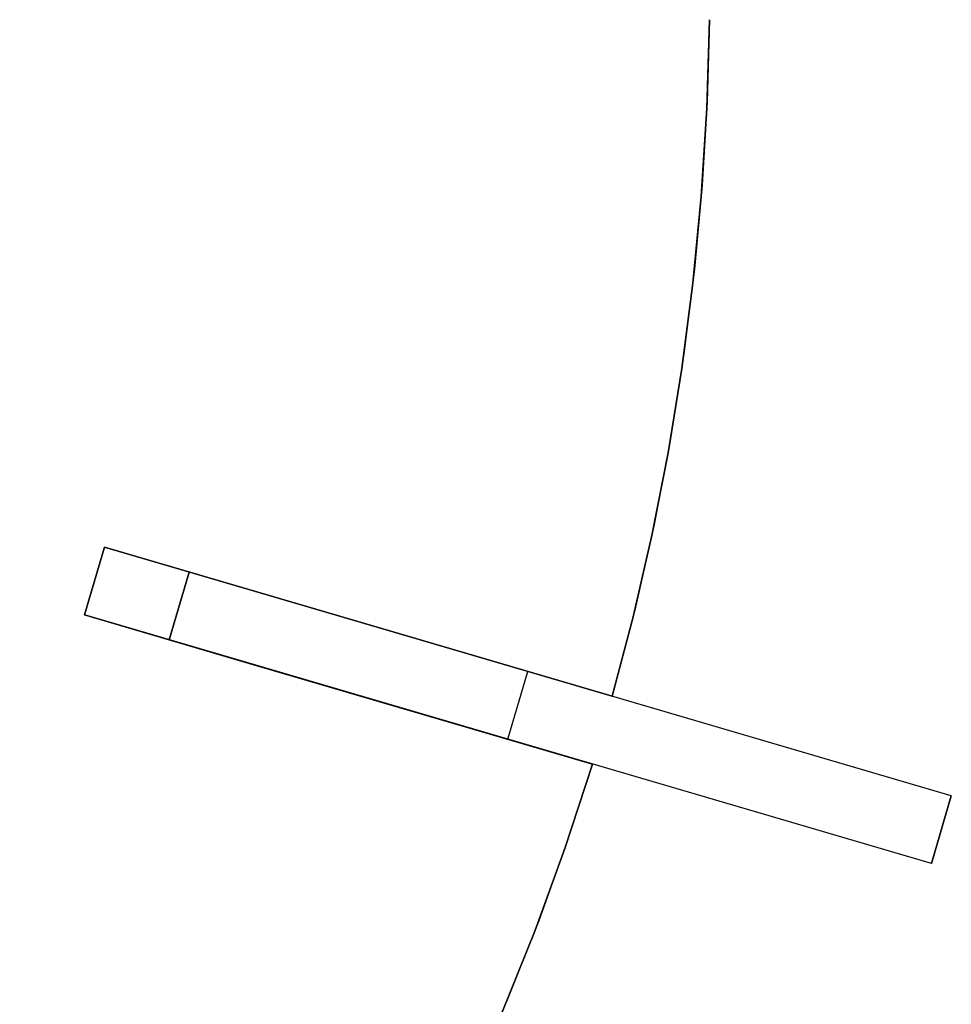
# Model space of a CAD drawing. Header units: millimetres. Extents: x 220 to 1240, y -2940 to -1929.
# Tile 43 of 59: x 1063 to 1221, y -2608 to -2441. Entities that reach past the tile are written whole.
import ezdxf

# ---------------------------------------------------------------- set-up
doc = ezdxf.new("R2010")
doc.units = ezdxf.units.MM

msp = doc.modelspace()

# ---------------------------------------------------------------- linework, layer by layer
for points in [[(1179.96, -2440.51), (1179.56, -2454.49), (1178.71, -2468.62), (1177.39, -2482.89), (1175.6, -2497.28), (1173.32, -2511.76), (1170.54, -2526.31), (1167.24, -2540.9), (1163.42, -2555.52)], [(1179.96, -2440.51), (1179.56, -2454.49), (1178.71, -2468.62), (1177.39, -2482.89), (1175.6, -2497.28), (1173.32, -2511.76), (1170.54, -2526.31), (1167.24, -2540.9), (1163.42, -2555.52)], [(1179.96, -2440.51), (1179.51, -2455.61), (1178.55, -2470.54), (1177.13, -2485.29), (1175.23, -2499.82), (1172.9, -2514.13), (1170.14, -2528.19), (1166.98, -2541.99), (1163.42, -2555.52)], [(1179.96, -2440.51), (1179.51, -2455.61), (1178.55, -2470.54), (1177.13, -2485.29), (1175.23, -2499.82), (1172.9, -2514.13), (1170.14, -2528.19), (1166.98, -2541.99), (1163.42, -2555.52)], [(1163.42, -2555.52), (1166.98, -2541.99), (1170.14, -2528.19), (1172.9, -2514.13), (1175.23, -2499.82), (1177.13, -2485.29), (1178.55, -2470.54), (1179.51, -2455.61), (1179.96, -2440.51)], [(1163.42, -2555.52), (1166.98, -2541.99), (1170.14, -2528.19), (1172.9, -2514.13), (1175.23, -2499.82), (1177.13, -2485.29), (1178.55, -2470.54), (1179.51, -2455.61), (1179.96, -2440.51)], [(1179.96, -2440.51), (1179.56, -2454.49), (1178.71, -2468.62), (1177.39, -2482.89), (1175.6, -2497.28), (1173.32, -2511.76), (1170.54, -2526.31), (1167.24, -2540.9), (1163.42, -2555.52)], [(1163.42, -2555.52), (1166.98, -2541.99), (1170.14, -2528.19), (1172.9, -2514.13), (1175.23, -2499.82), (1177.13, -2485.29), (1178.55, -2470.54), (1179.51, -2455.61), (1179.96, -2440.51)], [(1163.42, -2555.52), (1166.98, -2541.99), (1170.14, -2528.19), (1172.9, -2514.13), (1175.23, -2499.82), (1177.13, -2485.29), (1178.55, -2470.54), (1179.51, -2455.61), (1179.96, -2440.51)], [(1073.73, -2541.69), (1077.11, -2530.17)], [(1073.73, -2541.69), (1077.11, -2530.17)], [(1073.73, -2541.69), (1077.11, -2530.17)], [(1073.73, -2541.69), (1077.11, -2530.17)], [(1073.73, -2541.69), (1077.11, -2530.17)], [(1073.73, -2541.69), (1077.11, -2530.17)], [(1073.73, -2541.69), (1077.11, -2530.17)], [(1073.73, -2541.69), (1077.11, -2530.17)], [(1077.11, -2530.17), (1073.73, -2541.69)], [(1077.11, -2530.17), (1073.73, -2541.69)], [(1077.11, -2530.17), (1073.73, -2541.69)], [(1077.11, -2530.17), (1073.73, -2541.69)], [(1077.11, -2530.17), (1073.73, -2541.69)], [(1105.89, -2538.63), (1077.11, -2530.17)], [(1077.11, -2530.17), (1105.89, -2538.63)], [(1105.89, -2538.63), (1077.11, -2530.17)], [(1077.11, -2530.17), (1105.89, -2538.63)], [(1105.89, -2538.63), (1077.11, -2530.17)], [(1077.11, -2530.17), (1105.89, -2538.63)], [(1221.03, -2572.43), (1077.11, -2530.17)], [(1088.12, -2545.91), (1091.5, -2534.4)], [(1088.12, -2545.91), (1091.5, -2534.4)], [(1091.5, -2534.4), (1088.12, -2545.91)], [(1091.5, -2534.4), (1088.12, -2545.91)], [(1163.42, -2555.52), (1105.89, -2538.63)], [(1105.89, -2538.63), (1163.42, -2555.52)], [(1163.42, -2555.52), (1105.89, -2538.63)], [(1105.89, -2538.63), (1163.42, -2555.52)], [(1163.42, -2555.52), (1105.89, -2538.63)], [(1105.89, -2538.63), (1163.42, -2555.52)], [(1073.73, -2541.69), (1102.51, -2550.14)], [(1102.51, -2550.14), (1073.73, -2541.69)], [(1073.73, -2541.69), (1102.51, -2550.14)], [(1102.51, -2550.14), (1073.73, -2541.69)], [(1073.73, -2541.69), (1102.51, -2550.14)], [(1102.51, -2550.14), (1073.73, -2541.69)], [(1217.65, -2583.95), (1073.73, -2541.69)], [(1102.51, -2550.14), (1160.04, -2567.03)], [(1160.04, -2567.03), (1102.51, -2550.14)], [(1102.51, -2550.14), (1160.04, -2567.03)], [(1160.04, -2567.03), (1102.51, -2550.14)], [(1102.51, -2550.14), (1160.04, -2567.03)], [(1160.04, -2567.03), (1102.51, -2550.14)], [(1145.69, -2562.82), (1149.07, -2551.3)], [(1145.69, -2562.82), (1149.07, -2551.3)], [(1160.04, -2567.03), (1155.72, -2580.33), (1150.92, -2593.66), (1145.64, -2606.98), (1139.87, -2620.27), (1133.6, -2633.52), (1126.83, -2646.7), (1119.56, -2659.78), (1111.77, -2672.73)], [(1160.04, -2567.03), (1155.72, -2580.33), (1150.92, -2593.66), (1145.64, -2606.98), (1139.87, -2620.27), (1133.6, -2633.52), (1126.83, -2646.7), (1119.56, -2659.78), (1111.77, -2672.73)], [(1160.04, -2567.03), (1155.35, -2581.39), (1150.23, -2595.46), (1144.71, -2609.2), (1138.8, -2622.61), (1132.53, -2635.68), (1125.92, -2648.4), (1118.99, -2660.75), (1111.77, -2672.73)], [(1111.77, -2672.73), (1118.99, -2660.75), (1125.92, -2648.4), (1132.53, -2635.68), (1138.8, -2622.61), (1144.71, -2609.2), (1150.23, -2595.46), (1155.35, -2581.39), (1160.04, -2567.03)], [(1111.77, -2672.73), (1118.99, -2660.75), (1125.92, -2648.4), (1132.53, -2635.68), (1138.8, -2622.61), (1144.71, -2609.2), (1150.23, -2595.46), (1155.35, -2581.39), (1160.04, -2567.03)], [(1111.77, -2672.73), (1118.99, -2660.75), (1125.92, -2648.4), (1132.53, -2635.68), (1138.8, -2622.61), (1144.71, -2609.2), (1150.23, -2595.46), (1155.35, -2581.39), (1160.04, -2567.03)], [(1160.04, -2567.03), (1155.72, -2580.33), (1150.92, -2593.66), (1145.64, -2606.98), (1139.87, -2620.27), (1133.6, -2633.52), (1126.83, -2646.7), (1119.56, -2659.78), (1111.77, -2672.73)], [(1111.77, -2672.73), (1118.99, -2660.75), (1125.92, -2648.4), (1132.53, -2635.68), (1138.8, -2622.61), (1144.71, -2609.2), (1150.23, -2595.46), (1155.35, -2581.39), (1160.04, -2567.03)], [(1111.77, -2672.73), (1118.99, -2660.75), (1125.92, -2648.4), (1132.53, -2635.68), (1138.8, -2622.61), (1144.71, -2609.2), (1150.23, -2595.46), (1155.35, -2581.39), (1160.04, -2567.03)], [(1217.65, -2583.95), (1221.03, -2572.43)], [(1217.65, -2583.95), (1221.03, -2572.43)], [(1221.03, -2572.43), (1217.65, -2583.95)]]:
    msp.add_lwpolyline(points)
at = {"extrusion": (0.281733, 0.959493, 1.87969e-14)}
msp.add_lwpolyline([(-1746.31, -438), (-1746.28, -440.05), (-1746.17, -442.1), (-1746, -444.14), (-1745.75, -446.17), (-1745.44, -448.2), (-1745.06, -450.21), (-1744.6, -452.21), (-1744.09, -454.19), (-1743.5, -456.16), (-1742.85, -458.1), (-1742.13, -460.02), (-1741.34, -461.91), (-1740.49, -463.77), (-1739.58, -465.61), (-1738.61, -467.41), (-1737.58, -469.18), (-1736.48, -470.91), (-1735.33, -472.61), (-1734.12, -474.26), (-1732.85, -475.87), (-1731.53, -477.44), (-1730.16, -478.96), (-1728.74, -480.43), (-1727.26, -481.86), (-1725.74, -483.23), (-1724.18, -484.55), (-1722.56, -485.81), (-1720.91, -487.02), (-1719.22, -488.18), (-1717.49, -489.27), (-1715.72, -490.3), (-1713.91, -491.28), (-1712.08, -492.19), (-1710.21, -493.04), (-1708.32, -493.82), (-1706.4, -494.54), (-1704.46, -495.19), (-1702.5, -495.78), (-1700.52, -496.3), (-1698.52, -496.75), (-1696.5, -497.13), (-1694.48, -497.45), (-1692.45, -497.69), (-1690.4, -497.87), (-1688.36, -497.97), (-1686.31, -498)], dxfattribs=at)
at = {"extrusion": (0.281733, 0.959493, -9.49343e-15)}
msp.add_lwpolyline([(-1686.31, 221.99), (-1688.36, 221.96), (-1690.4, 221.86), (-1692.45, 221.68), (-1694.48, 221.44), (-1696.5, 221.12), (-1698.52, 220.74), (-1700.52, 220.29), (-1702.5, 219.77), (-1704.46, 219.18), (-1706.4, 218.53), (-1708.32, 217.81), (-1710.21, 217.03), (-1712.08, 216.18), (-1713.91, 215.27), (-1715.72, 214.29), (-1717.49, 213.26), (-1719.22, 212.17), (-1720.91, 211.01), (-1722.56, 209.8), (-1724.18, 208.54), (-1725.74, 207.22), (-1727.26, 205.85), (-1728.74, 204.42), (-1730.16, 202.95), (-1731.53, 201.43), (-1732.85, 199.86), (-1734.12, 198.25), (-1735.33, 196.6), (-1736.48, 194.9), (-1737.58, 193.17), (-1738.61, 191.4), (-1739.58, 189.6), (-1740.49, 187.76), (-1741.34, 185.9), (-1742.13, 184.01), (-1742.85, 182.09), (-1743.5, 180.15), (-1744.09, 178.18), (-1744.6, 176.2), (-1745.06, 174.2), (-1745.44, 172.19), (-1745.75, 170.16), (-1746, 168.13), (-1746.17, 166.09), (-1746.28, 164.04), (-1746.31, 161.99)], dxfattribs=at)
at = {"extrusion": (0.281733, 0.959493, 2.05608e-14)}
msp.add_lwpolyline([(-1686.31, -498), (-1688.36, -497.97), (-1690.4, -497.87), (-1692.45, -497.69), (-1694.48, -497.45), (-1696.5, -497.13), (-1698.52, -496.75), (-1700.52, -496.3), (-1702.5, -495.78), (-1704.46, -495.19), (-1706.4, -494.54), (-1708.32, -493.82), (-1710.21, -493.04), (-1712.08, -492.19), (-1713.91, -491.28), (-1715.72, -490.3), (-1717.49, -489.27), (-1719.22, -488.18), (-1720.91, -487.02), (-1722.56, -485.81), (-1724.18, -484.55), (-1725.74, -483.23), (-1727.26, -481.86), (-1728.74, -480.43), (-1730.16, -478.96), (-1731.53, -477.44), (-1732.85, -475.87), (-1734.12, -474.26), (-1735.33, -472.61), (-1736.48, -470.91), (-1737.58, -469.18), (-1738.61, -467.41), (-1739.58, -465.61), (-1740.49, -463.77), (-1741.34, -461.91), (-1742.13, -460.02), (-1742.85, -458.1), (-1743.5, -456.16), (-1744.09, -454.19), (-1744.6, -452.21), (-1745.06, -450.21), (-1745.44, -448.2), (-1745.75, -446.17), (-1746, -444.14), (-1746.17, -442.1), (-1746.28, -440.05), (-1746.31, -438)], dxfattribs=at)
at = {"extrusion": (0.281733, 0.959493, -6.44179e-15)}
msp.add_lwpolyline([(-1746.31, 161.99), (-1746.28, 164.04), (-1746.17, 166.09), (-1746, 168.13), (-1745.75, 170.16), (-1745.44, 172.19), (-1745.06, 174.2), (-1744.6, 176.2), (-1744.09, 178.18), (-1743.5, 180.15), (-1742.85, 182.09), (-1742.13, 184.01), (-1741.34, 185.9), (-1740.49, 187.76), (-1739.58, 189.6), (-1738.61, 191.4), (-1737.58, 193.17), (-1736.48, 194.9), (-1735.33, 196.6), (-1734.12, 198.25), (-1732.85, 199.86), (-1731.53, 201.43), (-1730.16, 202.95), (-1728.74, 204.42), (-1727.26, 205.85), (-1725.74, 207.22), (-1724.18, 208.54), (-1722.56, 209.8), (-1720.91, 211.01), (-1719.22, 212.17), (-1717.49, 213.26), (-1715.72, 214.29), (-1713.91, 215.27), (-1712.08, 216.18), (-1710.21, 217.03), (-1708.32, 217.81), (-1706.4, 218.53), (-1704.46, 219.18), (-1702.5, 219.77), (-1700.52, 220.29), (-1698.52, 220.74), (-1696.5, 221.12), (-1694.48, 221.44), (-1692.45, 221.68), (-1690.4, 221.86), (-1688.36, 221.96), (-1686.31, 221.99)], dxfattribs=at)
at = {"extrusion": (0.281733, 0.959493, 7.11387e-15)}
msp.add_lwpolyline([(-1686.31, -498), (-1688.36, -497.97), (-1690.4, -497.87), (-1692.45, -497.69), (-1694.48, -497.45), (-1696.5, -497.13), (-1698.52, -496.75), (-1700.52, -496.3), (-1702.5, -495.78), (-1704.46, -495.19), (-1706.4, -494.54), (-1708.32, -493.82), (-1710.21, -493.04), (-1712.08, -492.19), (-1713.91, -491.28), (-1715.72, -490.3), (-1717.49, -489.27), (-1719.22, -488.18), (-1720.91, -487.02), (-1722.56, -485.81), (-1724.18, -484.55), (-1725.74, -483.23), (-1727.26, -481.86), (-1728.74, -480.43), (-1730.16, -478.96), (-1731.53, -477.44), (-1732.85, -475.87), (-1734.12, -474.26), (-1735.33, -472.61), (-1736.48, -470.91), (-1737.58, -469.18), (-1738.61, -467.41), (-1739.58, -465.61), (-1740.49, -463.77), (-1741.34, -461.91), (-1742.13, -460.02), (-1742.85, -458.1), (-1743.5, -456.16), (-1744.09, -454.19), (-1744.6, -452.21), (-1745.06, -450.21), (-1745.44, -448.2), (-1745.75, -446.17), (-1746, -444.14), (-1746.17, -442.1), (-1746.28, -440.05), (-1746.31, -438)], dxfattribs=at)
at = {"extrusion": (0.281733, 0.959493, -1.54418e-14)}
msp.add_lwpolyline([(-1746.31, 161.99), (-1746.28, 164.04), (-1746.17, 166.09), (-1746, 168.13), (-1745.75, 170.16), (-1745.44, 172.19), (-1745.06, 174.2), (-1744.6, 176.2), (-1744.09, 178.18), (-1743.5, 180.15), (-1742.85, 182.09), (-1742.13, 184.01), (-1741.34, 185.9), (-1740.49, 187.76), (-1739.58, 189.6), (-1738.61, 191.4), (-1737.58, 193.17), (-1736.48, 194.9), (-1735.33, 196.6), (-1734.12, 198.25), (-1732.85, 199.86), (-1731.53, 201.43), (-1730.16, 202.95), (-1728.74, 204.42), (-1727.26, 205.85), (-1725.74, 207.22), (-1724.18, 208.54), (-1722.56, 209.8), (-1720.91, 211.01), (-1719.22, 212.17), (-1717.49, 213.26), (-1715.72, 214.29), (-1713.91, 215.27), (-1712.08, 216.18), (-1710.21, 217.03), (-1708.32, 217.81), (-1706.4, 218.53), (-1704.46, 219.18), (-1702.5, 219.77), (-1700.52, 220.29), (-1698.52, 220.74), (-1696.5, 221.12), (-1694.48, 221.44), (-1692.45, 221.68), (-1690.4, 221.86), (-1688.36, 221.96), (-1686.31, 221.99)], dxfattribs=at)
at = {"extrusion": (0.281733, 0.959493, 4.38949e-14)}
msp.add_lwpolyline([(-1761.31, 371.99), (-1761.29, 373.02), (-1761.24, 374.04), (-1761.15, 375.06), (-1761.03, 376.08), (-1760.87, 377.09), (-1760.68, 378.1), (-1760.46, 379.1), (-1760.2, 380.09), (-1759.9, 381.07), (-1759.58, 382.04), (-1759.22, 383), (-1758.83, 383.95), (-1758.4, 384.88), (-1757.95, 385.8), (-1757.46, 386.7), (-1756.94, 387.58), (-1756.4, 388.45), (-1755.82, 389.3), (-1755.21, 390.12), (-1754.58, 390.93), (-1753.92, 391.71), (-1753.24, 392.47), (-1752.52, 393.21), (-1751.79, 393.92), (-1751.03, 394.61), (-1750.24, 395.27), (-1749.44, 395.9), (-1748.61, 396.5), (-1747.76, 397.08), (-1746.9, 397.63), (-1746.01, 398.14), (-1745.11, 398.63), (-1744.19, 399.09), (-1743.26, 399.51), (-1742.32, 399.9), (-1741.36, 400.26), (-1740.39, 400.59), (-1739.4, 400.88), (-1738.41, 401.14), (-1737.41, 401.37), (-1736.41, 401.56), (-1735.39, 401.72), (-1734.38, 401.84), (-1733.36, 401.93), (-1732.33, 401.98), (-1731.31, 401.99)], dxfattribs=at)
at = {"extrusion": (0.281733, 0.959493, -2.27019e-14)}
msp.add_lwpolyline([(-1731.31, -678.01), (-1732.33, -677.99), (-1733.36, -677.94), (-1734.38, -677.85), (-1735.39, -677.73), (-1736.41, -677.57), (-1737.41, -677.38), (-1738.41, -677.15), (-1739.4, -676.89), (-1740.39, -676.6), (-1741.36, -676.27), (-1742.32, -675.91), (-1743.26, -675.52), (-1744.19, -675.1), (-1745.11, -674.64), (-1746.01, -674.15), (-1746.9, -673.64), (-1747.76, -673.09), (-1748.61, -672.51), (-1749.44, -671.91), (-1750.24, -671.28), (-1751.03, -670.62), (-1751.79, -669.93), (-1752.52, -669.22), (-1753.24, -668.48), (-1753.92, -667.72), (-1754.58, -666.94), (-1755.21, -666.13), (-1755.82, -665.31), (-1756.4, -664.46), (-1756.94, -663.59), (-1757.46, -662.71), (-1757.95, -661.81), (-1758.4, -660.89), (-1758.83, -659.96), (-1759.22, -659.01), (-1759.58, -658.05), (-1759.9, -657.08), (-1760.2, -656.1), (-1760.46, -655.11), (-1760.68, -654.11), (-1760.87, -653.1), (-1761.03, -652.09), (-1761.15, -651.07), (-1761.24, -650.05), (-1761.29, -649.03), (-1761.31, -648.01)], dxfattribs=at)
at = {"extrusion": (1, 0, 0)}
for points in [[(-2530.17, -408), (-2530.17, -438)], [(-2530.17, -12.01), (-2530.17, -396.01)], [(-2530.17, 120), (-2530.17, 0)], [(-2530.17, 161.99), (-2530.17, 132)], [(-2535.93, -408), (-2535.93, -438)], [(-2535.93, -12.01), (-2535.93, -396.01)], [(-2535.93, 120), (-2535.93, 0)], [(-2535.93, 161.99), (-2535.93, 132)], [(-2538.63, 332.31), (-2538.63, 132)], [(-2538.63, 120), (-2538.63, 0)], [(-2538.63, -12.01), (-2538.63, -396.01)], [(-2538.63, -408), (-2538.63, -608.32)], [(-2541.69, -438), (-2541.69, -408)], [(-2541.69, -396.01), (-2541.69, -12.01)], [(-2541.69, 0), (-2541.69, 120)], [(-2541.69, 132), (-2541.69, 161.99)], [(-2550.14, 332.31), (-2550.14, 132)], [(-2550.14, 120), (-2550.14, 0)], [(-2550.14, -12.01), (-2550.14, -396.01)], [(-2550.14, -408), (-2550.14, -608.32)], [(-2555.52, -12.01), (-2555.52, 0)], [(-2555.52, 120), (-2555.52, 132)], [(-2555.52, -408), (-2555.52, -396.01)], [(-2567.03, -12.01), (-2567.03, 0)], [(-2567.03, 120), (-2567.03, 132)], [(-2567.03, -408), (-2567.03, -396.01)]]:
    msp.add_lwpolyline(points, dxfattribs=at)
at = {"extrusion": (0.281733, 0.959493, 1.77703e-14)}
msp.add_lwpolyline([(-1761.31, 371.99), (-1761.29, 373.02), (-1761.24, 374.04), (-1761.15, 375.06), (-1761.03, 376.08), (-1760.87, 377.09), (-1760.68, 378.1), (-1760.46, 379.1), (-1760.2, 380.09), (-1759.9, 381.07), (-1759.58, 382.04), (-1759.22, 383), (-1758.83, 383.95), (-1758.4, 384.88), (-1757.95, 385.8), (-1757.46, 386.7), (-1756.94, 387.58), (-1756.4, 388.45), (-1755.82, 389.3), (-1755.21, 390.12), (-1754.58, 390.93), (-1753.92, 391.71), (-1753.24, 392.47), (-1752.52, 393.21), (-1751.79, 393.92), (-1751.03, 394.61), (-1750.24, 395.27), (-1749.44, 395.9), (-1748.61, 396.5), (-1747.76, 397.08), (-1746.9, 397.63), (-1746.01, 398.14), (-1745.11, 398.63), (-1744.19, 399.09), (-1743.26, 399.51), (-1742.32, 399.9), (-1741.36, 400.26), (-1740.39, 400.59), (-1739.4, 400.88), (-1738.41, 401.14), (-1737.41, 401.37), (-1736.41, 401.56), (-1735.39, 401.72), (-1734.38, 401.84), (-1733.36, 401.93), (-1732.33, 401.98), (-1731.31, 401.99)], dxfattribs=at)
at = {"extrusion": (0.281733, 0.959493, 2.62061e-16)}
msp.add_lwpolyline([(-1731.31, -678.01), (-1732.33, -677.99), (-1733.36, -677.94), (-1734.38, -677.85), (-1735.39, -677.73), (-1736.41, -677.57), (-1737.41, -677.38), (-1738.41, -677.15), (-1739.4, -676.89), (-1740.39, -676.6), (-1741.36, -676.27), (-1742.32, -675.91), (-1743.26, -675.52), (-1744.19, -675.1), (-1745.11, -674.64), (-1746.01, -674.15), (-1746.9, -673.64), (-1747.76, -673.09), (-1748.61, -672.51), (-1749.44, -671.91), (-1750.24, -671.28), (-1751.03, -670.62), (-1751.79, -669.93), (-1752.52, -669.22), (-1753.24, -668.48), (-1753.92, -667.72), (-1754.58, -666.94), (-1755.21, -666.13), (-1755.82, -665.31), (-1756.4, -664.46), (-1756.94, -663.59), (-1757.46, -662.71), (-1757.95, -661.81), (-1758.4, -660.89), (-1758.83, -659.96), (-1759.22, -659.01), (-1759.58, -658.05), (-1759.9, -657.08), (-1760.2, -656.1), (-1760.46, -655.11), (-1760.68, -654.11), (-1760.87, -653.1), (-1761.03, -652.09), (-1761.15, -651.07), (-1761.24, -650.05), (-1761.29, -649.03), (-1761.31, -648.01)], dxfattribs=at)
at = {"extrusion": (0.281733, 0.959493, -2.04769e-14)}
msp.add_lwpolyline([(-1821.31, 311.99), (-1819.26, 312.03), (-1817.22, 312.13), (-1815.17, 312.31), (-1813.14, 312.55), (-1811.12, 312.87), (-1809.1, 313.25), (-1807.1, 313.7), (-1805.12, 314.22), (-1803.16, 314.81), (-1801.22, 315.46), (-1799.3, 316.18), (-1797.41, 316.96), (-1795.54, 317.81), (-1793.71, 318.72), (-1791.9, 319.7), (-1790.13, 320.73), (-1788.4, 321.82), (-1786.71, 322.98), (-1785.06, 324.19), (-1783.44, 325.45), (-1781.88, 326.77), (-1780.36, 328.14), (-1778.88, 329.57), (-1777.46, 331.04), (-1776.09, 332.56), (-1774.77, 334.13), (-1773.5, 335.74), (-1772.29, 337.39), (-1771.14, 339.09), (-1770.04, 340.82), (-1769.01, 342.59), (-1768.04, 344.39), (-1767.13, 346.23), (-1766.28, 348.09), (-1765.49, 349.98), (-1764.77, 351.9), (-1764.12, 353.84), (-1763.53, 355.81), (-1763.02, 357.79), (-1762.56, 359.79), (-1762.18, 361.8), (-1761.87, 363.83), (-1761.62, 365.86), (-1761.45, 367.9), (-1761.34, 369.95), (-1761.31, 371.99)], dxfattribs=at)
at = {"extrusion": (0.281733, 0.959493, -2.88324e-15)}
msp.add_lwpolyline([(-1761.31, -648.01), (-1761.34, -645.96), (-1761.45, -643.91), (-1761.62, -641.87), (-1761.87, -639.84), (-1762.18, -637.81), (-1762.56, -635.8), (-1763.02, -633.8), (-1763.53, -631.82), (-1764.12, -629.85), (-1764.77, -627.91), (-1765.49, -625.99), (-1766.28, -624.1), (-1767.13, -622.24), (-1768.04, -620.4), (-1769.01, -618.6), (-1770.04, -616.83), (-1771.14, -615.1), (-1772.29, -613.4), (-1773.5, -611.75), (-1774.77, -610.14), (-1776.09, -608.57), (-1777.46, -607.05), (-1778.88, -605.58), (-1780.36, -604.15), (-1781.88, -602.78), (-1783.44, -601.46), (-1785.06, -600.2), (-1786.71, -598.99), (-1788.4, -597.83), (-1790.13, -596.74), (-1791.9, -595.71), (-1793.71, -594.73), (-1795.54, -593.82), (-1797.41, -592.97), (-1799.3, -592.19), (-1801.22, -591.47), (-1803.16, -590.82), (-1805.12, -590.23), (-1807.1, -589.71), (-1809.1, -589.26), (-1811.12, -588.88), (-1813.14, -588.56), (-1815.17, -588.32), (-1817.22, -588.14), (-1819.26, -588.04), (-1821.31, -588.01)], dxfattribs=at)
at = {"extrusion": (0.281733, 0.959493, -2.48346e-14)}
msp.add_lwpolyline([(-1731.31, 401.99), (-1732.33, 401.98), (-1733.36, 401.93), (-1734.38, 401.84), (-1735.39, 401.72), (-1736.41, 401.56), (-1737.41, 401.37), (-1738.41, 401.14), (-1739.4, 400.88), (-1740.39, 400.59), (-1741.36, 400.26), (-1742.32, 399.9), (-1743.26, 399.51), (-1744.19, 399.09), (-1745.11, 398.63), (-1746.01, 398.14), (-1746.9, 397.63), (-1747.76, 397.08), (-1748.61, 396.5), (-1749.44, 395.9), (-1750.24, 395.27), (-1751.03, 394.61), (-1751.79, 393.92), (-1752.52, 393.21), (-1753.24, 392.47), (-1753.92, 391.71), (-1754.58, 390.93), (-1755.21, 390.12), (-1755.82, 389.3), (-1756.4, 388.45), (-1756.94, 387.58), (-1757.46, 386.7), (-1757.95, 385.8), (-1758.4, 384.88), (-1758.83, 383.95), (-1759.22, 383), (-1759.58, 382.04), (-1759.9, 381.07), (-1760.2, 380.09), (-1760.46, 379.1), (-1760.68, 378.1), (-1760.87, 377.09), (-1761.03, 376.08), (-1761.15, 375.06), (-1761.24, 374.04), (-1761.29, 373.02), (-1761.31, 371.99)], dxfattribs=at)
at = {"extrusion": (0.281733, 0.959493, -3.98043e-15)}
msp.add_lwpolyline([(-1761.31, -648.01), (-1761.29, -649.03), (-1761.24, -650.05), (-1761.15, -651.07), (-1761.03, -652.09), (-1760.87, -653.1), (-1760.68, -654.11), (-1760.46, -655.11), (-1760.2, -656.1), (-1759.9, -657.08), (-1759.58, -658.05), (-1759.22, -659.01), (-1758.83, -659.96), (-1758.4, -660.89), (-1757.95, -661.81), (-1757.46, -662.71), (-1756.94, -663.59), (-1756.4, -664.46), (-1755.82, -665.31), (-1755.21, -666.13), (-1754.58, -666.94), (-1753.92, -667.72), (-1753.24, -668.48), (-1752.52, -669.22), (-1751.79, -669.93), (-1751.03, -670.62), (-1750.24, -671.28), (-1749.44, -671.91), (-1748.61, -672.51), (-1747.76, -673.09), (-1746.9, -673.64), (-1746.01, -674.15), (-1745.11, -674.64), (-1744.19, -675.1), (-1743.26, -675.52), (-1742.32, -675.91), (-1741.36, -676.27), (-1740.39, -676.6), (-1739.4, -676.89), (-1738.41, -677.15), (-1737.41, -677.38), (-1736.41, -677.57), (-1735.39, -677.73), (-1734.38, -677.85), (-1733.36, -677.94), (-1732.33, -677.99), (-1731.31, -678.01)], dxfattribs=at)
at = {"extrusion": (0.281733, 0.959493, 5.94642e-15)}
msp.add_lwpolyline([(-1761.31, 371.99), (-1761.34, 369.95), (-1761.45, 367.9), (-1761.62, 365.86), (-1761.87, 363.83), (-1762.18, 361.8), (-1762.56, 359.79), (-1763.02, 357.79), (-1763.53, 355.81), (-1764.12, 353.84), (-1764.77, 351.9), (-1765.49, 349.98), (-1766.28, 348.09), (-1767.13, 346.23), (-1768.04, 344.39), (-1769.01, 342.59), (-1770.04, 340.82), (-1771.14, 339.09), (-1772.29, 337.39), (-1773.5, 335.74), (-1774.77, 334.13), (-1776.09, 332.56), (-1777.46, 331.04), (-1778.88, 329.57), (-1780.36, 328.14), (-1781.88, 326.77), (-1783.44, 325.45), (-1785.06, 324.19), (-1786.71, 322.98), (-1788.4, 321.82), (-1790.13, 320.73), (-1791.9, 319.7), (-1793.71, 318.72), (-1795.54, 317.81), (-1797.41, 316.96), (-1799.3, 316.18), (-1801.22, 315.46), (-1803.16, 314.81), (-1805.12, 314.22), (-1807.1, 313.7), (-1809.1, 313.25), (-1811.12, 312.87), (-1813.14, 312.55), (-1815.17, 312.31), (-1817.22, 312.13), (-1819.26, 312.03), (-1821.31, 311.99)], dxfattribs=at)
at = {"extrusion": (0.281733, 0.959493, -8.99274e-15)}
msp.add_lwpolyline([(-1821.31, -588.01), (-1819.26, -588.04), (-1817.22, -588.14), (-1815.17, -588.32), (-1813.14, -588.56), (-1811.12, -588.88), (-1809.1, -589.26), (-1807.1, -589.71), (-1805.12, -590.23), (-1803.16, -590.82), (-1801.22, -591.47), (-1799.3, -592.19), (-1797.41, -592.97), (-1795.54, -593.82), (-1793.71, -594.73), (-1791.9, -595.71), (-1790.13, -596.74), (-1788.4, -597.83), (-1786.71, -598.99), (-1785.06, -600.2), (-1783.44, -601.46), (-1781.88, -602.78), (-1780.36, -604.15), (-1778.88, -605.58), (-1777.46, -607.05), (-1776.09, -608.57), (-1774.77, -610.14), (-1773.5, -611.75), (-1772.29, -613.4), (-1771.14, -615.1), (-1770.04, -616.83), (-1769.01, -618.6), (-1768.04, -620.4), (-1767.13, -622.24), (-1766.28, -624.1), (-1765.49, -625.99), (-1764.77, -627.91), (-1764.12, -629.85), (-1763.53, -631.82), (-1763.02, -633.8), (-1762.56, -635.8), (-1762.18, -637.81), (-1761.87, -639.84), (-1761.62, -641.87), (-1761.45, -643.91), (-1761.34, -645.96), (-1761.31, -648.01)], dxfattribs=at)
at = {"extrusion": (0.281733, 0.959493, -1.07174e-14)}
msp.add_lwpolyline([(-1761.31, 371.99), (-1761.34, 369.95), (-1761.45, 367.9), (-1761.62, 365.86), (-1761.87, 363.83), (-1762.18, 361.8), (-1762.56, 359.79), (-1763.02, 357.79), (-1763.53, 355.81), (-1764.12, 353.84), (-1764.77, 351.9), (-1765.49, 349.98), (-1766.28, 348.09), (-1767.13, 346.23), (-1768.04, 344.39), (-1769.01, 342.59), (-1770.04, 340.82), (-1771.14, 339.09), (-1772.29, 337.39), (-1773.5, 335.74), (-1774.77, 334.13), (-1776.09, 332.56), (-1777.46, 331.04), (-1778.88, 329.57), (-1780.36, 328.14), (-1781.88, 326.77), (-1783.44, 325.45), (-1785.06, 324.19), (-1786.71, 322.98), (-1788.4, 321.82), (-1790.13, 320.73), (-1791.9, 319.7), (-1793.71, 318.72), (-1795.54, 317.81), (-1797.41, 316.96), (-1799.3, 316.18), (-1801.22, 315.46), (-1803.16, 314.81), (-1805.12, 314.22), (-1807.1, 313.7), (-1809.1, 313.25), (-1811.12, 312.87), (-1813.14, 312.55), (-1815.17, 312.31), (-1817.22, 312.13), (-1819.26, 312.03), (-1821.31, 311.99)], dxfattribs=at)
at = {"extrusion": (0.281733, 0.959493, 6.29997e-15)}
msp.add_lwpolyline([(-1821.31, -588.01), (-1819.26, -588.04), (-1817.22, -588.14), (-1815.17, -588.32), (-1813.14, -588.56), (-1811.12, -588.88), (-1809.1, -589.26), (-1807.1, -589.71), (-1805.12, -590.23), (-1803.16, -590.82), (-1801.22, -591.47), (-1799.3, -592.19), (-1797.41, -592.97), (-1795.54, -593.82), (-1793.71, -594.73), (-1791.9, -595.71), (-1790.13, -596.74), (-1788.4, -597.83), (-1786.71, -598.99), (-1785.06, -600.2), (-1783.44, -601.46), (-1781.88, -602.78), (-1780.36, -604.15), (-1778.88, -605.58), (-1777.46, -607.05), (-1776.09, -608.57), (-1774.77, -610.14), (-1773.5, -611.75), (-1772.29, -613.4), (-1771.14, -615.1), (-1770.04, -616.83), (-1769.01, -618.6), (-1768.04, -620.4), (-1767.13, -622.24), (-1766.28, -624.1), (-1765.49, -625.99), (-1764.77, -627.91), (-1764.12, -629.85), (-1763.53, -631.82), (-1763.02, -633.8), (-1762.56, -635.8), (-1762.18, -637.81), (-1761.87, -639.84), (-1761.62, -641.87), (-1761.45, -643.91), (-1761.34, -645.96), (-1761.31, -648.01)], dxfattribs=at)
at = {"extrusion": (0.281733, 0.959493, -1.34906e-14)}
msp.add_lwpolyline([(-1896.31, 236.99), (-1896.27, 239.56), (-1896.14, 242.11), (-1895.92, 244.66), (-1895.61, 247.21), (-1895.22, 249.74), (-1894.74, 252.25), (-1894.18, 254.75), (-1893.53, 257.23), (-1892.8, 259.68), (-1891.98, 262.11), (-1891.08, 264.51), (-1890.1, 266.88), (-1889.04, 269.21), (-1887.9, 271.5), (-1886.68, 273.75), (-1885.39, 275.96), (-1884.02, 278.13), (-1882.58, 280.25), (-1881.07, 282.31), (-1879.49, 284.33), (-1877.84, 286.29), (-1876.12, 288.19), (-1874.34, 290.03), (-1872.5, 291.81), (-1870.6, 293.52), (-1868.64, 295.17), (-1866.63, 296.76), (-1864.56, 298.27), (-1862.44, 299.71), (-1860.28, 301.08), (-1858.07, 302.37), (-1855.81, 303.59), (-1853.52, 304.73), (-1851.19, 305.79), (-1848.82, 306.77), (-1846.43, 307.66), (-1844, 308.48), (-1841.54, 309.21), (-1839.07, 309.86), (-1836.57, 310.43), (-1834.05, 310.9), (-1831.52, 311.3), (-1828.98, 311.6), (-1826.43, 311.82), (-1823.87, 311.95), (-1821.31, 311.99)], dxfattribs=at)
at = {"extrusion": (0.281733, 0.959493, 1.04419e-14)}
msp.add_lwpolyline([(-1821.31, -588.01), (-1823.87, -587.96), (-1826.43, -587.83), (-1828.98, -587.61), (-1831.52, -587.31), (-1834.05, -586.91), (-1836.57, -586.44), (-1839.07, -585.87), (-1841.54, -585.22), (-1844, -584.49), (-1846.43, -583.67), (-1848.82, -582.78), (-1851.19, -581.8), (-1853.52, -580.74), (-1855.81, -579.6), (-1858.07, -578.38), (-1860.28, -577.09), (-1862.44, -575.72), (-1864.56, -574.28), (-1866.63, -572.77), (-1868.64, -571.18), (-1870.6, -569.53), (-1872.5, -567.82), (-1874.34, -566.04), (-1876.12, -564.2), (-1877.84, -562.3), (-1879.49, -560.34), (-1881.07, -558.32), (-1882.58, -556.26), (-1884.02, -554.14), (-1885.39, -551.97), (-1886.68, -549.76), (-1887.9, -547.51), (-1889.04, -545.22), (-1890.1, -542.89), (-1891.08, -540.52), (-1891.98, -538.12), (-1892.8, -535.69), (-1893.53, -533.24), (-1894.18, -530.76), (-1894.74, -528.26), (-1895.22, -525.75), (-1895.61, -523.22), (-1895.92, -520.67), (-1896.14, -518.12), (-1896.27, -515.57), (-1896.31, -513.01)], dxfattribs=at)
at = {"extrusion": (0.281733, 0.959493, -1.41505e-15)}
msp.add_lwpolyline([(-1896.31, 236.99), (-1896.27, 239.56), (-1896.14, 242.11), (-1895.92, 244.66), (-1895.61, 247.21), (-1895.22, 249.74), (-1894.74, 252.25), (-1894.18, 254.75), (-1893.53, 257.23), (-1892.8, 259.68), (-1891.98, 262.11), (-1891.08, 264.51), (-1890.1, 266.88), (-1889.04, 269.21), (-1887.9, 271.5), (-1886.68, 273.75), (-1885.39, 275.96), (-1884.02, 278.13), (-1882.58, 280.25), (-1881.07, 282.31), (-1879.49, 284.33), (-1877.84, 286.29), (-1876.12, 288.19), (-1874.34, 290.03), (-1872.5, 291.81), (-1870.6, 293.52), (-1868.64, 295.17), (-1866.63, 296.76), (-1864.56, 298.27), (-1862.44, 299.71), (-1860.28, 301.08), (-1858.07, 302.37), (-1855.81, 303.59), (-1853.52, 304.73), (-1851.19, 305.79), (-1848.82, 306.77), (-1846.43, 307.66), (-1844, 308.48), (-1841.54, 309.21), (-1839.07, 309.86), (-1836.57, 310.43), (-1834.05, 310.9), (-1831.52, 311.3), (-1828.98, 311.6), (-1826.43, 311.82), (-1823.87, 311.95), (-1821.31, 311.99)], dxfattribs=at)
at = {"extrusion": (0.281733, 0.959493, -1.0679e-14)}
msp.add_lwpolyline([(-1821.31, -588.01), (-1823.87, -587.96), (-1826.43, -587.83), (-1828.98, -587.61), (-1831.52, -587.31), (-1834.05, -586.91), (-1836.57, -586.44), (-1839.07, -585.87), (-1841.54, -585.22), (-1844, -584.49), (-1846.43, -583.67), (-1848.82, -582.78), (-1851.19, -581.8), (-1853.52, -580.74), (-1855.81, -579.6), (-1858.07, -578.38), (-1860.28, -577.09), (-1862.44, -575.72), (-1864.56, -574.28), (-1866.63, -572.77), (-1868.64, -571.18), (-1870.6, -569.53), (-1872.5, -567.82), (-1874.34, -566.04), (-1876.12, -564.2), (-1877.84, -562.3), (-1879.49, -560.34), (-1881.07, -558.32), (-1882.58, -556.26), (-1884.02, -554.14), (-1885.39, -551.97), (-1886.68, -549.76), (-1887.9, -547.51), (-1889.04, -545.22), (-1890.1, -542.89), (-1891.08, -540.52), (-1891.98, -538.12), (-1892.8, -535.69), (-1893.53, -533.24), (-1894.18, -530.76), (-1894.74, -528.26), (-1895.22, -525.75), (-1895.61, -523.22), (-1895.92, -520.67), (-1896.14, -518.12), (-1896.27, -515.57), (-1896.31, -513.01)], dxfattribs=at)
at = {"extrusion": (0.281733, 0.959493, -9.39383e-15)}
msp.add_lwpolyline([(-1821.31, 311.99), (-1823.87, 311.95), (-1826.43, 311.82), (-1828.98, 311.6), (-1831.52, 311.3), (-1834.05, 310.9), (-1836.57, 310.43), (-1839.07, 309.86), (-1841.54, 309.21), (-1844, 308.48), (-1846.43, 307.66), (-1848.82, 306.77), (-1851.19, 305.79), (-1853.52, 304.73), (-1855.81, 303.59), (-1858.07, 302.37), (-1860.28, 301.08), (-1862.44, 299.71), (-1864.56, 298.27), (-1866.63, 296.76), (-1868.64, 295.17), (-1870.6, 293.52), (-1872.5, 291.81), (-1874.34, 290.03), (-1876.12, 288.19), (-1877.84, 286.29), (-1879.49, 284.33), (-1881.07, 282.31), (-1882.58, 280.25), (-1884.02, 278.13), (-1885.39, 275.96), (-1886.68, 273.75), (-1887.9, 271.5), (-1889.04, 269.21), (-1890.1, 266.88), (-1891.08, 264.51), (-1891.98, 262.11), (-1892.8, 259.68), (-1893.53, 257.23), (-1894.18, 254.75), (-1894.74, 252.25), (-1895.22, 249.74), (-1895.61, 247.21), (-1895.92, 244.66), (-1896.14, 242.11), (-1896.27, 239.56), (-1896.31, 236.99)], dxfattribs=at)
at = {"extrusion": (0.281733, 0.959493, 6.97418e-15)}
msp.add_lwpolyline([(-1896.31, -513.01), (-1896.27, -515.57), (-1896.14, -518.12), (-1895.92, -520.67), (-1895.61, -523.22), (-1895.22, -525.75), (-1894.74, -528.26), (-1894.18, -530.76), (-1893.53, -533.24), (-1892.8, -535.69), (-1891.98, -538.12), (-1891.08, -540.52), (-1890.1, -542.89), (-1889.04, -545.22), (-1887.9, -547.51), (-1886.68, -549.76), (-1885.39, -551.97), (-1884.02, -554.14), (-1882.58, -556.26), (-1881.07, -558.32), (-1879.49, -560.34), (-1877.84, -562.3), (-1876.12, -564.2), (-1874.34, -566.04), (-1872.5, -567.82), (-1870.6, -569.53), (-1868.64, -571.18), (-1866.63, -572.77), (-1864.56, -574.28), (-1862.44, -575.72), (-1860.28, -577.09), (-1858.07, -578.38), (-1855.81, -579.6), (-1853.52, -580.74), (-1851.19, -581.8), (-1848.82, -582.78), (-1846.43, -583.67), (-1844, -584.49), (-1841.54, -585.22), (-1839.07, -585.87), (-1836.57, -586.44), (-1834.05, -586.91), (-1831.52, -587.31), (-1828.98, -587.61), (-1826.43, -587.83), (-1823.87, -587.96), (-1821.31, -588.01)], dxfattribs=at)
at = {"extrusion": (0, 1, 0)}
for points in [[(-1221.03, -513.01), (-1221.03, 236.99)], [(-1219.34, -513.01), (-1219.34, 236.99)], [(-1217.65, 236.99), (-1217.65, -513.01)]]:
    msp.add_lwpolyline(points, dxfattribs=at)

doc.saveas('drawing.dxf')
